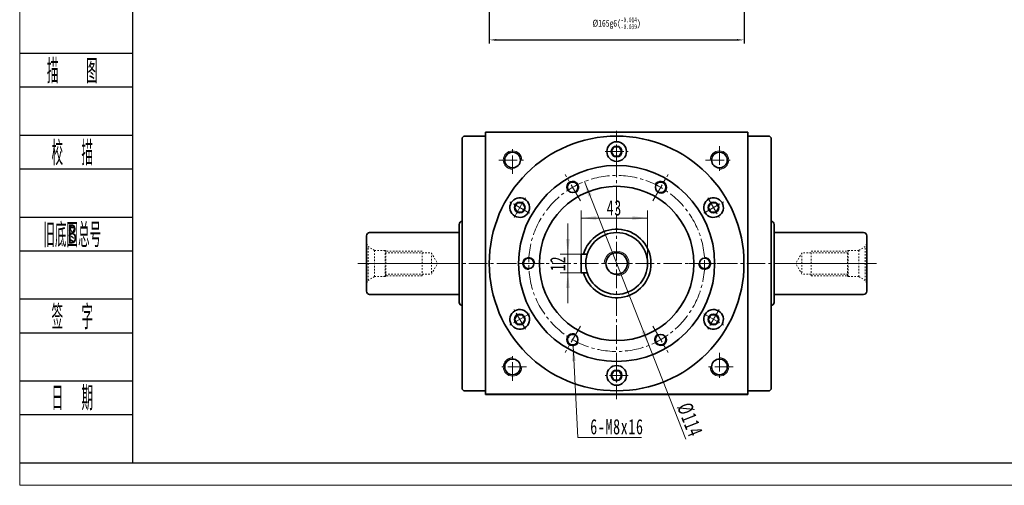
# Model space of a CAD drawing. Header units: millimetres. Extents: x 1627 to 2859, y 1420 to 2286.
# Tile 1 of 3: x 1633 to 2271, y 1420 to 1721. Entities that reach past the tile are written whole.
import ezdxf
from ezdxf.enums import TextEntityAlignment as Align

# ---------------------------------------------------------------- set-up
doc = ezdxf.new("R2010")
doc.units = ezdxf.units.MM
doc.set_wipeout_variables(frame=1)
doc.header["$PDSIZE"] = -5
doc.linetypes.add('点画线', pattern=[18, 12, -2, 2, -2])
doc.linetypes.add('虚线', pattern=[2, 1, -1])
doc.layers.get('0').update_dxf_attribs({"lineweight": 35})
doc.layers.add('2细线层', color=4, linetype='Continuous')
doc.layers.add('6文字层', color=3, linetype='Continuous')
for name, color, linetype, lineweight in [('中心线层', 1, '点画线', 18), ('图框_外框线', 7, 'Continuous', 18), ('尺寸线层', 3, 'Continuous', 18), ('粗实线', 7, 'Continuous', 50), ('粗实线层', 7, 'Continuous', 35)]:
    doc.layers.add(name, color=color, linetype=linetype, lineweight=lineweight)
doc.styles.add('PC_TEXTSTYLE', font='ISOCP.SHX', dxfattribs={"width": 0.707, "bigfont": 'GBCBIG.SHX'})
doc.styles.add('标准', font='txt', dxfattribs={"width": 0.667})
doc.dimstyles.new('a4-1-1.5', dxfattribs={"dimtxt": 4.5, "dimasz": 4.5, "dimexe": 2.25, "dimexo": 0, "dimgap": 0.75, "dimtad": 1, "dimdec": 3, "dimdsep": 46, "dimtxsty": '标准', "dimblk": '_CAXARROW', "dimcen": 0, "dimdle": 9, "dimazin": 2, "dimtfac": 0.707107, "dimtdec": 3, "dimtix": 1, "dimtmove": 2, "dimatfit": 3, "dimfxl": 0, "dimfrac": 2, "dimtolj": 1, "dimarcsym": 0})

# ---------------------------------------------------------------- blocks, each defined once
blk = doc.blocks.new('_CAXARROW')
blk.add_hatch(color=0).paths.add_polyline_path([(0, 0), (-1, 0.125), (-1, -0.125)], flags=0)
blk = doc.blocks.new('*X51')
at = {"layer": 'Defpoints', "color": 0}
for p in [(1937.28, 1918.63), (2102.28, 1918.63), (2102.28, 1708.12)]:
    blk.add_point(p, dxfattribs=at)
at = {"layer": '尺寸线层', "color": 0, "lineweight": -2}
for p, q in [((1937.28, 1918.63), (1937.28, 1705.87)), ((2102.28, 1918.63), (2102.28, 1705.87)), ((1941.78, 1708.12), (2097.78, 1708.12))]:
    blk.add_line(p, q, dxfattribs=at)
at = {"layer": '尺寸线层', "color": 0, "lineweight": -2, "xscale": 4.5, "yscale": 4.5, "zscale": 4.5, "rotation": 180}
blk.add_blockref('_CAXARROW', (1937.28, 1708.12), dxfattribs=at)
at = {"layer": '尺寸线层', "color": 0, "lineweight": -2, "xscale": 4.5, "yscale": 4.5, "zscale": 4.5}
blk.add_blockref('_CAXARROW', (2102.28, 1708.12), dxfattribs=at)
at = {"layer": '尺寸线层', "color": 0, "insert": (2019.78, 1718.93), "char_height": 4.5, "attachment_point": 5, "style": '标准'}
blk.add_mtext('\\A1;{\\A1;\\A1;%%C165g6({\\H0.707107x;\\S-0.014^ -0.039;})}', dxfattribs=at)
blk = doc.blocks.new('m16螺纹中心孔_7')
at = {"layer": '中心线层', "linetype": '点画线', "lineweight": 18}
blk.add_line((49.71, 0), (-4.25, 0), dxfattribs=at)
at = {"layer": '粗实线层', "color": 6, "linetype": '虚线', "lineweight": 18}
for p, q in [((0, -12.65), (0, 12.65)), ((0, 12.65), (0.99, 10.93)), ((5.2, 8.5), (0.99, 10.93)), ((0.99, -10.93), (0.99, 10.93)), ((12, 8.5), (5.2, 8.5)), ((5.2, -8.5), (5.2, 8.5)), ((12.5, 8), (12, 8.5)), ((12, -8.5), (12, 8.5)), ((12, 7), (42, 7)), ((36, 8), (12.5, 8)), ((12.5, -8), (12.5, 8)), ((36, -8), (36, 8)), ((42, 7), (46.04, 0)), ((42, 7), (42, -7)), ((42, -7), (46.04, 0)), ((0, -12.65), (0.99, -10.93)), ((5.2, -8.5), (0.99, -10.93)), ((12, -8.5), (5.2, -8.5)), ((12, -7), (42, -7)), ((12.5, -8), (12, -8.5)), ((36, -8), (12.5, -8))]:
    blk.add_line(p, q, dxfattribs=at)
blk = doc.blocks.new('*X53')
at = {"layer": '中心线层', "linetype": '点画线', "lineweight": 18}
for p, q in [((0, -7.37), (0, 7.37)), ((-7.37, 0), (7.37, 0))]:
    blk.add_line(p, q, dxfattribs=at)
at = {"layer": '粗实线层'}
for p, q in [((-3.46, 0), (-1.73, 3)), ((-3.46, 0), (-1.73, -3)), ((-1.73, 3), (1.73, 3)), ((3.46, 0), (1.73, 3)), ((3.46, 0), (1.73, 3)), ((3.46, 0), (1.73, -3)), ((-1.73, -3), (1.73, -3))]:
    blk.add_line(p, q, dxfattribs=at)
blk.add_circle((0, 0), 3.46, dxfattribs=at)
for start, end in [(0, 180), (180, 360)]:
    blk.add_arc((0, 0), 6.37, start, end, dxfattribs=at)
blk = doc.blocks.new('*X54')
at = {"layer": '尺寸线层', "linetype": 'Continuous'}
for points in [[(1988.18, 1569.26), (1989.41, 1579.16), (1986.94, 1579.16)], [(1988.18, 1557.26), (1989.41, 1547.36), (1986.94, 1547.36)]]:
    blk.add_hatch(color=0, dxfattribs=at).paths.add_polyline_path(points, flags=0)
at = {"layer": '尺寸线层', "color": 0, "linetype": 'Continuous'}
for p, q in [((1988.18, 1589.06), (1988.18, 1537.46)), ((1996.78, 1569.26), (1983.23, 1569.26)), ((1996.78, 1557.26), (1983.23, 1557.26))]:
    blk.add_line(p, q, dxfattribs=at)
at = {"layer": '尺寸线层', "color": 0, "insert": (1981.63, 1563.26), "char_height": 9.9, "width": 19.8, "attachment_point": 5, "rotation": 90, "line_spacing_factor": 1.15057, "style": '标准'}
blk.add_mtext('\\T1.1;12', dxfattribs=at)
blk = doc.blocks.new('*X55')
at = {"layer": '尺寸线层', "linetype": 'Continuous'}
for points in [[(1996.78, 1592.68), (2006.68, 1593.92), (2006.68, 1591.44)], [(2039.78, 1592.68), (2029.88, 1593.92), (2029.88, 1591.44)]]:
    blk.add_hatch(color=0, dxfattribs=at).paths.add_polyline_path(points, flags=0)
at = {"layer": '尺寸线层', "color": 0, "linetype": 'Continuous'}
for p, q in [((1996.78, 1569.26), (1996.78, 1597.63)), ((2039.78, 1563.26), (2039.78, 1597.63)), ((1996.78, 1592.68), (2039.78, 1592.68))]:
    blk.add_line(p, q, dxfattribs=at)
at = {"layer": '尺寸线层', "color": 0, "insert": (2018.28, 1599.23), "char_height": 9.9, "width": 19.8, "attachment_point": 5, "line_spacing_factor": 1.15057, "style": '标准'}
blk.add_mtext('\\T1.1;43', dxfattribs=at)
blk = doc.blocks.new('*X56')
at = {"layer": '尺寸线层', "linetype": 'Continuous'}
for points in [[(1998.88, 1616.29), (2001.36, 1606.63), (2003.66, 1607.54)], [(2040.67, 1510.23), (2035.89, 1518.98), (2038.19, 1519.89)]]:
    blk.add_hatch(color=0, dxfattribs=at).paths.add_polyline_path(points, flags=0)
at = {"layer": '尺寸线层', "color": 0, "linetype": 'Continuous'}
blk.add_line((2064.6, 1449.49), (1998.88, 1616.29), dxfattribs=at)
at = {"layer": '尺寸线层', "color": 0, "insert": (2067.19, 1461.97), "char_height": 9.9, "width": 42.6466, "attachment_point": 5, "rotation": 291.50287, "line_spacing_factor": 1.15057, "style": '标准'}
blk.add_mtext('\\T1.1;%%C114', dxfattribs=at)
blk = doc.blocks.new('*X57')
at = {"layer": '尺寸线层', "linetype": 'Continuous'}
blk.add_hatch(color=0, dxfattribs=at).paths.add_polyline_path([(-6.19, 59.47), (-4.43, 49.65), (-6.9, 49.52)], flags=0)
at = {"layer": '尺寸线层', "color": 0, "linetype": 'Continuous'}
blk.add_line((-6.19, 59.47), (-3, 0), dxfattribs=at)
at = {"layer": '尺寸线层', "color": 0}
for p, q in [((-3, 0), (0, 0)), ((0, 0), (38.07, 0)), ((0, 0), (0, 0))]:
    blk.add_line(p, q, dxfattribs=at)
at = {"layer": '尺寸线层', "color": 0, "insert": (4.95, 1.98), "char_height": 9.9, "width": 66.2329, "attachment_point": 7, "line_spacing_factor": 1.15057, "style": '标准'}
blk.add_mtext('\\T1.1;6-M8x16', dxfattribs=at)

msp = doc.modelspace()

# ---------------------------------------------------------------- linework, layer by layer
at = {"layer": '2细线层'}
for p, q in [((1633.0687, 1699.4774), (1706.1585, 1699.4774)), ((1633.0687, 1677.6238), (1706.1585, 1677.6238)), ((1633.0687, 1646.4043), (1706.1585, 1646.4043)), ((1633.0687, 1624.5507), (1706.1585, 1624.5507)), ((1633.0687, 1593.3312), (1706.1585, 1593.3312)), ((1633.0687, 1571.4776), (1706.1585, 1571.4776)), ((1633.0687, 1540.2581), (1706.1585, 1540.2581)), ((1633.0687, 1518.4045), (1706.1585, 1518.4045)), ((1633.0687, 1487.185), (1706.1585, 1487.185)), ((1633.0687, 1465.3314), (1706.1585, 1465.3314)), ((1633.0687, 1434.112), (1706.1585, 1434.112))]:
    msp.add_line(p, q, dxfattribs=at)
at = {"layer": '中心线层'}
for p, q in [((2019.775, 1475.2596), (2019.775, 1651.2596)), ((1952.3607, 1621.2596), (1952.3607, 1639.2596)), ((2086.3607, 1639.2596), (2086.3607, 1621.2596)), ((1943.3607, 1630.2596), (1961.3607, 1630.2596)), ((2077.3607, 1630.2596), (2095.3607, 1630.2596)), ((1996.3433, 1603.8446), (1986.4508, 1620.9789)), ((2043.2068, 1603.8446), (2053.0993, 1620.9789)), ((1852.062, 1563.2596), (2188.3167, 1563.2596)), ((1972.9116, 1563.2596), (1953.1265, 1563.2596)), ((2066.6385, 1563.2596), (2086.4235, 1563.2596)), ((1996.3433, 1522.6747), (1986.4508, 1505.5403)), ((2043.2068, 1522.6747), (2053.0993, 1505.5403)), ((1952.3607, 1487.2596), (1952.3607, 1505.2596)), ((2086.3607, 1505.2596), (2086.3607, 1487.2596)), ((1961.3607, 1496.2596), (1943.3607, 1496.2596)), ((2095.3607, 1496.2596), (2077.3607, 1496.2596))]:
    msp.add_line(p, q, dxfattribs=at)
msp.add_circle((2019.775, 1563.2596), 57, dxfattribs=at)
at = {"layer": '粗实线', "lineweight": 40}
for p, q in [((2104.775, 1478.2596), (1934.775, 1478.2596)), ((2084.775, 1478.2596), (1954.7746, 1478.2596))]:
    msp.add_line(p, q, dxfattribs=at)
at = {"layer": '粗实线层'}
for p, q in [((1920.775, 1645.7596), (1919.775, 1644.7596)), ((1934.775, 1645.7596), (1920.775, 1645.7596)), ((1934.775, 1478.2596), (1934.775, 1648.2596)), ((1934.775, 1648.2596), (2104.775, 1648.2596)), ((2104.775, 1478.2596), (2104.775, 1648.2596)), ((2104.775, 1645.7596), (2118.775, 1645.7596)), ((2118.775, 1645.7596), (2119.775, 1644.7596)), ((1919.775, 1644.7596), (1919.775, 1481.7596)), ((2119.775, 1644.7596), (2119.775, 1481.7596)), ((1917.775, 1588.5096), (1917.775, 1538.0096)), ((2121.775, 1588.5096), (2121.775, 1538.0096)), ((1859.775, 1583.2596), (1917.775, 1583.2596)), ((2179.775, 1583.2596), (2121.775, 1583.2596)), ((1857.775, 1581.2596), (1857.775, 1545.2596)), ((2181.775, 1581.2596), (2181.775, 1545.2596)), ((2000.6962, 1569.2596), (1996.775, 1569.2596)), ((1996.775, 1569.2596), (1996.775, 1557.2596)), ((1996.775, 1557.2596), (2000.6962, 1557.2596)), ((1859.775, 1543.2596), (1917.775, 1543.2596)), ((2179.775, 1543.2596), (2121.775, 1543.2596)), ((1919.775, 1481.7596), (1920.775, 1480.7596)), ((1934.775, 1480.7596), (1920.775, 1480.7596)), ((2104.775, 1480.7596), (2118.775, 1480.7596)), ((2119.775, 1481.7596), (2118.775, 1480.7596))]:
    msp.add_line(p, q, dxfattribs=at)
for centre, radius in [((2019.775, 1563.2596), 82.5), ((1952.3607, 1630.2596), 5.1), ((2086.3607, 1630.2596), 5.1), ((2019.775, 1563.2596), 63.5), ((1991.275, 1612.6231), 3.4), ((2048.275, 1612.6231), 3.4), ((2019.775, 1563.2596), 50), ((2019.775, 1563.2596), 20), ((2019.775, 1563.2596), 7), ((1962.775, 1563.2596), 3.4), ((2076.775, 1563.2596), 3.4), ((1991.275, 1513.8962), 3.4), ((2048.275, 1513.8962), 3.4), ((1952.3607, 1496.2596), 5.1), ((2086.3607, 1496.2596), 5.1)]:
    msp.add_circle(centre, radius, dxfattribs=at)
at = {"layer": '粗实线层', "lineweight": 18}
for centre, radius, start, end in [((1952.3607, 1630.2596), 6, 0, 270), ((2086.3607, 1630.2596), 6, 270, 180), ((1991.275, 1612.6231), 4, 300, 212.010791), ((2048.275, 1612.6231), 4, 240, 152.010791), ((2019.775, 1563.2596), 8, 270, 180), ((1962.775, 1563.2596), 4, 0, 272.010791), ((2076.775, 1563.2596), 4, 180, 92.010791), ((1991.275, 1513.8962), 4, 60, 332.010791), ((2048.275, 1513.8962), 4, 120, 32.010791), ((1952.3607, 1496.2596), 6, 90, 360), ((2086.3607, 1496.2596), 6, 180, 90)]:
    msp.add_arc(centre, radius, start, end, dxfattribs=at)
at = {"layer": '粗实线层'}
for centre, radius, start, end in [((1919.775, 1588.5096), 2, 90, 180), ((2119.775, 1588.5096), 2, 0, 90), ((1859.775, 1581.2596), 2, 90, 180), ((2019.775, 1563.2596), 22.25, 195.6442097, 164.3557903), ((2179.775, 1581.2596), 2, 0, 90), ((1859.775, 1545.2596), 2, 180, 270), ((2179.775, 1545.2596), 2, 270, 0), ((1919.775, 1538.0096), 2, 180, 270), ((2119.775, 1538.0096), 2, 270, 0)]:
    msp.add_arc(centre, radius, start, end, dxfattribs=at)

# ---------------------------------------------------------------- block references
msp.add_blockref('m16螺纹中心孔_7', (1857.775, 1563.2596), dxfattribs=at)
at = {"layer": '粗实线层', "xscale": -0.9999999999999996, "rotation": 360}
msp.add_blockref('m16螺纹中心孔_7', (2181.775, 1563.2596), dxfattribs=at)

# ---------------------------------------------------------------- texts
at = {"layer": '6文字层', "color": 3, "style": 'PC_TEXTSTYLE'}
for s, width, p in [('描   图', 0.6667, (1667.1342, 1688.5506)), ('校  描', 0.667, (1667.1342, 1635.4775)), ('旧底图总号', 0.667, (1667.1342, 1582.4044)), ('签  字', 0.667, (1667.1342, 1529.3313)), ('日  期', 0.667, (1667.1536, 1476.5698))]:
    msp.add_text(s, height=15.60973, dxfattribs=dict(at, width=width)).set_placement(p, align=Align.MIDDLE)
at = {"layer": '6文字层', "width": 0.707}
msp.add_text('B', height=12.4878, dxfattribs=at).set_placement((1667.1342, 1582.4044), align=Align.MIDDLE)

# ---------------------------------------------------------------- dimensions: what is measured, and where the dimension line sits
at = {"layer": '尺寸线层'}
dim = msp.add_linear_dim(base=(2102.275, 1708.1223), p1=(1937.275, 1918.6334), p2=(2102.275, 1918.6334), angle=0, text='{\\A1;\\A1;%%C165g6({\\H0.707107x;\\S-0.014^ -0.039;})}', dimstyle='a4-1-1.5', override={"dimpost": '%%C<>', "dimsah": 1, "dimtp": -0.014, "dimtm": 0.039, "dimtdec": 3, "dimtfill": 1, "dimtzin": 8}, dxfattribs=at)
dim.commit()
dim.dimension.update_dxf_attribs({"geometry": '*X51', "text_midpoint": (2019.775, 1718.9277), "dimtype": 160})
for base, p2, angle, picture, middle in [((2039.775, 1592.6818), (2039.775, 1563.2596), 0, '*X55', (2018.275, 1599.2283)), ((1988.1759, 1557.2596), (1996.775, 1557.2596), 270, '*X54', (1981.6294, 1563.2596))]:
    dim = msp.add_linear_dim(base=base, p1=(1996.775, 1569.2596), p2=p2, angle=angle, dimstyle='a4-1-1.5', override={"dimsah": 1, "dimtfill": 1, "dimtzin": 8}, dxfattribs=at)
    dim.commit()
    dim.dimension.update_dxf_attribs({"geometry": picture, "text_midpoint": middle, "dimtype": 160})

# ---------------------------------------------------------------- next in the draw order: wipeouts: each hides what was drawn before it
for points in [[(2026.14, 1635.7596), (2026.0594, 1636.7698), (2026.0594, 1636.7698), (2025.5293, 1638.4803), (2024.5437, 1639.9755), (2023.1806, 1641.1369), (2021.548, 1641.8727), (2019.775, 1642.1246), (2019.775, 1642.1246), (2018.0021, 1641.8727), (2016.3694, 1641.1369), (2015.0064, 1639.9755), (2014.0208, 1638.4803), (2013.4907, 1636.7698), (2013.4907, 1636.7698), (2013.41, 1635.7596), (2013.41, 1635.7596), (2013.6269, 1634.1123), (2014.2628, 1632.5771), (2015.2743, 1631.2589), (2016.5925, 1630.2474), (2018.1277, 1629.6115), (2019.775, 1629.3946), (2019.775, 1629.3946), (2021.7419, 1629.7062), (2023.5163, 1630.6102), (2024.9244, 1632.0184), (2025.8285, 1633.7927)], [(1960.1707, 1605.0219), (1959.2555, 1605.4571), (1959.2555, 1605.4571), (1957.5091, 1605.8533), (1955.7215, 1605.7473), (1954.0341, 1605.1476), (1952.5806, 1604.1016), (1951.4759, 1602.6921), (1951.4759, 1602.6921), (1950.8076, 1601.0307), (1950.6285, 1599.2489), (1950.9529, 1597.4878), (1951.7549, 1595.8867), (1952.9712, 1594.5723), (1952.9712, 1594.5723), (1953.8057, 1593.9974), (1953.8057, 1593.9974), (1955.3408, 1593.3615), (1956.9882, 1593.1446), (1958.6356, 1593.3615), (1960.1707, 1593.9974), (1961.4889, 1595.0089), (1962.5004, 1596.3271), (1962.5004, 1596.3271), (1963.2141, 1598.1863), (1963.3183, 1600.175), (1962.8029, 1602.0985), (1961.7183, 1603.7687)], [(2085.7444, 1593.9974), (2086.5789, 1594.5723), (2086.5789, 1594.5723), (2087.7952, 1595.8867), (2088.5972, 1597.4878), (2088.9215, 1599.2489), (2088.7424, 1601.0307), (2088.0741, 1602.6921), (2088.0741, 1602.6921), (2086.9695, 1604.1016), (2085.5159, 1605.1476), (2083.8286, 1605.7473), (2082.0409, 1605.8533), (2080.2945, 1605.4571), (2080.2945, 1605.4571), (2079.3794, 1605.0219), (2079.3794, 1605.0219), (2078.0611, 1604.0104), (2077.0496, 1602.6921), (2076.4138, 1601.157), (2076.1969, 1599.5096), (2076.4138, 1597.8623), (2077.0496, 1596.3271), (2077.0496, 1596.3271), (2078.3029, 1594.7795), (2079.973, 1593.6949), (2081.8966, 1593.1795), (2083.8852, 1593.2837)], [(1953.8057, 1532.5219), (1952.9712, 1531.9469), (1952.9712, 1531.9469), (1951.7549, 1530.6326), (1950.9529, 1529.0315), (1950.6285, 1527.2703), (1950.8076, 1525.4885), (1951.4759, 1523.8271), (1951.4759, 1523.8271), (1952.5806, 1522.4177), (1954.0341, 1521.3717), (1955.7215, 1520.7719), (1957.5091, 1520.666), (1959.2555, 1521.0622), (1959.2555, 1521.0622), (1960.1707, 1521.4974), (1960.1707, 1521.4974), (1961.4889, 1522.5089), (1962.5004, 1523.8271), (1963.1363, 1525.3623), (1963.3532, 1527.0096), (1963.1363, 1528.657), (1962.5004, 1530.1921), (1962.5004, 1530.1921), (1961.2472, 1531.7398), (1959.5771, 1532.8244), (1957.6535, 1533.3398), (1955.6648, 1533.2355)], [(2079.3794, 1521.4974), (2080.2945, 1521.0622), (2080.2945, 1521.0622), (2082.0409, 1520.666), (2083.8286, 1520.7719), (2085.5159, 1521.3717), (2086.9695, 1522.4177), (2088.0741, 1523.8271), (2088.0741, 1523.8271), (2088.7424, 1525.4885), (2088.9215, 1527.2703), (2088.5972, 1529.0315), (2087.7952, 1530.6326), (2086.5789, 1531.9469), (2086.5789, 1531.9469), (2085.7444, 1532.5219), (2085.7444, 1532.5219), (2084.2093, 1533.1578), (2082.5619, 1533.3746), (2080.9145, 1533.1578), (2079.3794, 1532.5219), (2078.0611, 1531.5104), (2077.0496, 1530.1921), (2077.0496, 1530.1921), (2076.336, 1528.333), (2076.2317, 1526.3443), (2076.7472, 1524.4208), (2077.8318, 1522.7506)], [(2013.41, 1490.7596), (2013.4907, 1489.7495), (2013.4907, 1489.7495), (2014.0208, 1488.039), (2015.0064, 1486.5438), (2016.3694, 1485.3824), (2018.0021, 1484.6465), (2019.775, 1484.3946), (2019.775, 1484.3946), (2021.548, 1484.6465), (2023.1806, 1485.3824), (2024.5437, 1486.5438), (2025.5293, 1488.039), (2026.0594, 1489.7495), (2026.0594, 1489.7495), (2026.14, 1490.7596), (2026.14, 1490.7596), (2025.9232, 1492.407), (2025.2873, 1493.9421), (2024.2758, 1495.2604), (2022.9575, 1496.2719), (2021.4224, 1496.9078), (2019.775, 1497.1246), (2019.775, 1497.1246), (2017.8081, 1496.8131), (2016.0338, 1495.909), (2014.6256, 1494.5009), (2013.7216, 1492.7265)]]:
    msp.add_wipeout(points).dxf.layer = '粗实线层'

# ---------------------------------------------------------------- next in the draw order: linework, layer by layer
at = {"layer": '图框_外框线', "color": 3}
msp.add_lwpolyline([(1633.2144, 1419.5231), (2858.6759, 1419.5231), (2858.6759, 2286.0995), (1633.2144, 2286.0995)], close=True, dxfattribs=at)
at = {"layer": '图框_外框线', "color": 3, "lineweight": 25}
msp.add_lwpolyline([(1706.1585, 1434.112), (2844.087, 1434.112), (2844.087, 2271.5106), (1706.1585, 2271.5106)], close=True, dxfattribs=at)

# ---------------------------------------------------------------- next in the draw order: block references
at = {"layer": '尺寸线层'}
msp.add_blockref('*X57', (1997.7266, 1450.432), dxfattribs=at)
at = {"layer": '粗实线层'}
msp.add_blockref('*X53', (2019.775, 1635.7596), dxfattribs=at)
for p, rotation in [((1956.9882, 1599.5096), 59.99999999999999), ((2082.5619, 1599.5096), 299.9999999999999), ((1956.9882, 1527.0096), 120), ((2082.5619, 1527.0096), 240), ((2019.775, 1490.7596), 180)]:
    msp.add_blockref('*X53', p, dxfattribs=dict(at, rotation=rotation))

# ---------------------------------------------------------------- next in the draw order: dimensions: what is measured, and where the dimension line sits
at = {"layer": '尺寸线层'}
dim = msp.add_diameter_dim_2p(p1=(1998.8818, 1616.2924), p2=(2040.6683, 1510.2269), dimstyle='a4-1-1.5', override={"dimpost": '%%C<>', "dimsah": 1, "dimtfill": 1, "dimtzin": 8}, dxfattribs=at)
dim.commit()
dim.dimension.update_dxf_attribs({"geometry": '*X56', "text_midpoint": (2060.6881, 1459.4111), "dimtype": 163})

doc.saveas('drawing.dxf')
